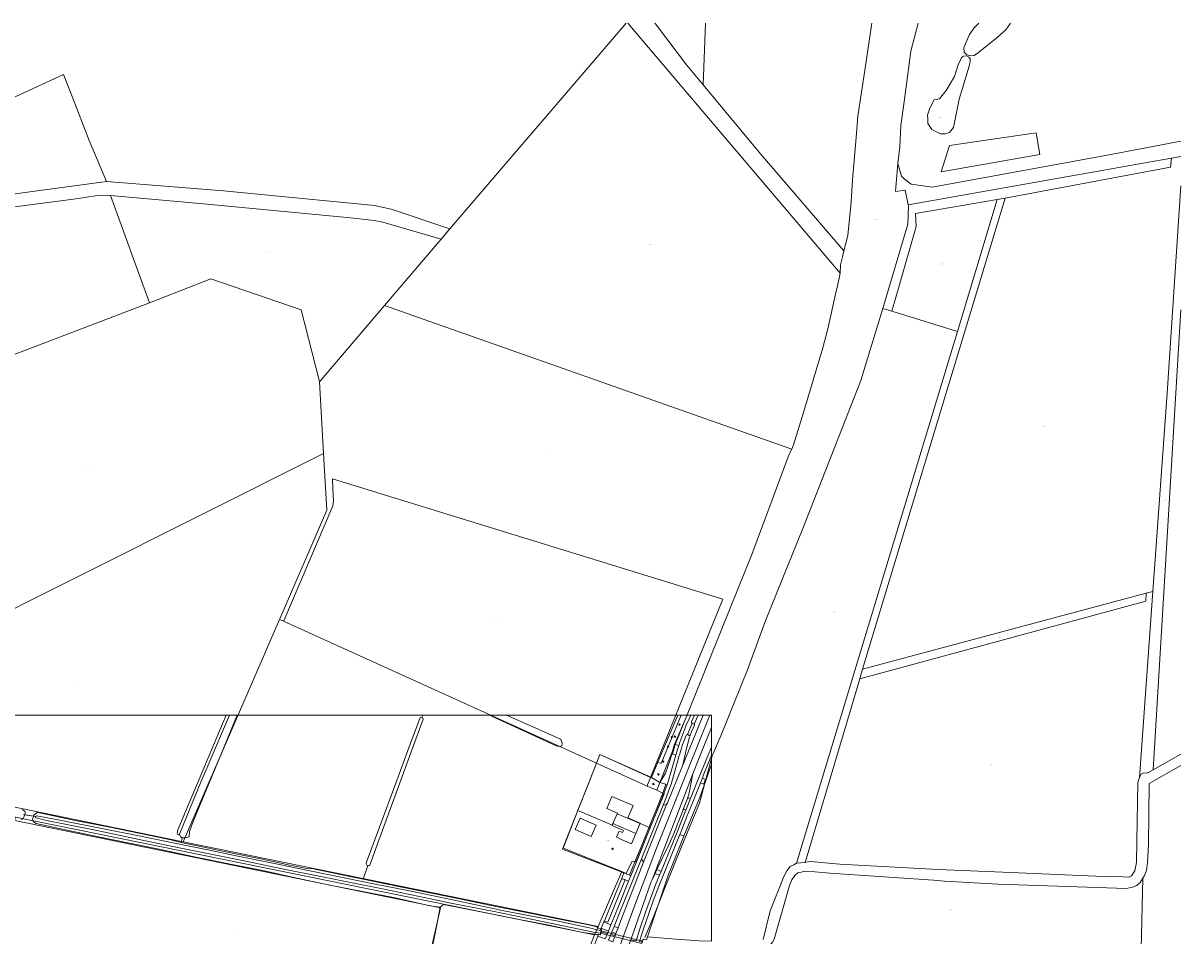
# Model space of a CAD drawing. Header units: metres. Extents: x 207466 to 209466, y 475780 to 477780.
# Tile 189 of 189: x 208766 to 209466, y 477228 to 477780. Entities that reach past the tile are written whole.
import ezdxf
from ezdxf.enums import TextEntityAlignment as Align

# ---------------------------------------------------------------- set-up
doc = ezdxf.new("R2010")
doc.units = ezdxf.units.M
doc.layers.get('0').update_dxf_attribs({"color": 253, "linetype": 'CONTINUOUS'})
for name, color, linetype, lineweight, true_color in [('B-OG-WA-SLOOT_WATER-A', 7, 'CONTINUOUS', 0, 0x478c9a), ('B-RO-GR-BOOM-S', 7, 'CONTINUOUS', 0, 0x6d8a47), ('B-RO-GR-BOUWLAND-GV', 7, 'CONTINUOUS', 0, 0x6d8a47), ('B-RO-GR-GRAS-GV', 7, 'CONTINUOUS', 0, 0x6d8a47), ('B-RO-GR-GROENVOORZIENING-GV', 7, 'CONTINUOUS', 0, 0x6d8a47), ('B-RO-GR-HOUTWAL-GV', 7, 'CONTINUOUS', 0, 0x6d8a47), ('B-RO-GR-RIET-GV', 7, 'CONTINUOUS', 0, 0x6d8a47), ('B-RO-OG-BEBOUWING-GV', 7, 'CONTINUOUS', 0, 0xa50000), ('B-RO-OG-WATER_GREPPEL-GV', 7, 'CONTINUOUS', 0, 0x478c9a), ('B-RO-OG-WATER_SLOOT-GV', 7, 'CONTINUOUS', 0, 0x478c9a)]:
    doc.layers.add(name, color=color, linetype=linetype, lineweight=lineweight, true_color=true_color)
for name, color, linetype, lineweight in [('B-RO-IE-TERREINAFSCHEIDING_KUNSTMATIG_MUUR-GV', 253, 'CONTINUOUS', 0), ('B-RO-KW-KUNSTWERK_DUIKER-G', 253, 'CONTINUOUS', 0), ('B-RO-KW-KUNSTWERK_DUIKER-GV', 253, 'CONTINUOUS', 0), ('B-RO-OG-BEBOUWING-T18', 7, 'CONTINUOUS', 0), ('B-RO-OG-TERREIN_ERF-GV', 253, 'CONTINUOUS', 0), ('B-RO-VH-VERHARDING_ASFALT-GV', 253, 'CONTINUOUS', 0), ('B-RO-VH-VERHARDING_BEDRIJFSVLOERPLAAT-GV', 253, 'CONTINUOUS', 0), ('B-RO-VH-VERHARDING_BETONSTRAATSTEEN-GV', 253, 'CONTINUOUS', 0), ('B-RO-VH-VERHARDING_GRASBETONSTEEN-GV', 253, 'CONTINUOUS', 0), ('B-RO-VH-VERHARDING_TEGEL-GV', 253, 'CONTINUOUS', 0), ('B-WE-KG-GRENS_PERCEEL-GV', 150, 'CONTINUOUS', 18), ('B-WE-KG-GRENS_PERCEEL-S', 150, 'CONTINUOUS', 25)]:
    doc.layers.add(name, color=color, linetype=linetype, lineweight=lineweight)
doc.styles.add('NLCS-ISO', font='NLCS-ISO.ttf')
doc.styles.add('NLCS-ISO-M200-T18', font='NLCS-ISO.ttf', dxfattribs={"height": 1.8})

# ---------------------------------------------------------------- blocks, each defined once
blk = doc.blocks.new('SGR-BOOM_01-SO1')
at = {"linetype": 'Continuous'}
h = blk.add_hatch(color=0, dxfattribs=at)
edge = h.paths.add_edge_path()
edge.add_arc((0, 0), 0.25, 0, 360)
at = {"color": 0, "linetype": 'ByBlock', "lineweight": -2}
for radius in [2, 0.25]:
    blk.add_circle((0, 0), radius, dxfattribs=at)
blk = doc.blocks.new('SKG-PERCEELNUMMER-SO')
at = {"style": 'NLCS-ISO', "oblique": 10, "flags": 1}
blk.add_attdef('GEMEENTECODE', text='', height=1.8, dxfattribs=at).set_placement((0, 2.6), align=Align.MIDDLE_CENTER)
at = {"style": 'NLCS-ISO', "oblique": 10}
blk.add_attdef('SECTIE', text='', height=1.8, dxfattribs=at).set_placement((-0.5, 0), align=Align.MIDDLE_RIGHT)
blk.add_attdef('PERCEELNUMMER', text='', height=1.8, dxfattribs=at).set_placement((0.5, 0), align=Align.MIDDLE_LEFT)

msp = doc.modelspace()

# ---------------------------------------------------------------- linework, layer by layer
at = {"layer": 'B-OG-WA-SLOOT_WATER-A', "flags": 128}
msp.add_lwpolyline([(209115.25, 477229.38), (209115.6, 477230.78), (209109.46, 477232.41), (209088.77, 477236.79), (209066.35, 477241.2), (209055.93, 477243.2), (209039.11, 477246.76), (209018.14, 477251.12), (208998.73, 477255.13), (208979.08, 477259.07), (208930.58, 477268.91), (208917.1, 477271.78), (208894.97, 477276.24), (208877.91, 477279.86), (208859.77, 477283.53), (208837.15, 477288.04), (208812.8, 477292.97), (208789.43, 477297.66), (208774.37, 477300.39), (208773.93, 477300.28), (208773.65, 477299.92), (208773.67, 477299.46), (208773.97, 477299.11), (208780.29, 477297.62), (208807.81, 477292.07), (208817.43, 477290.08), (208843, 477284.76), (208861.45, 477280.91), (208887.62, 477275.62), (208904.73, 477272.1), (208922.89, 477268.43), (208947.29, 477263.41), (208965.05, 477259.92), (208982.46, 477256.38), (209005.84, 477251.57), (209024.72, 477247.66), (209050.09, 477242.64), (209079.33, 477236.74), (209111.06, 477230.01), (209115.25, 477229.38)], dxfattribs=at)
at = {"layer": 'B-RO-GR-BOUWLAND-GV', "flags": 128}
msp.add_lwpolyline([(209182.41, 477224.51), (209182.41, 477331.38), (209175.68, 477312.18), (209165.77, 477288.19), (209156.16, 477263.83), (209143.8, 477227.22), (209160.87, 477225.74), (209174.95, 477224.86), (209182.41, 477224.51)], dxfattribs=at)
at = {"layer": 'B-RO-GR-GRAS-GV', "flags": 128}
for points in [[(208889, 477361.42), (208614.73, 477361.42)], [(208765.6, 477304.24), (208767.45, 477303.08), (208767.45, 477301.9), (208767.09, 477301.23), (208767.05, 477301.15), (208767.04, 477301.11), (208772.14, 477300.2), (208772.31, 477300.17), (208772.34, 477300.33), (208772.83, 477301.04), (208773.51, 477301.53), (208774.61, 477302.33), (208776.07, 477302.23), (208797.53, 477297.67), (208817.61, 477293.72), (208842.96, 477288.41), (208855.45, 477285.98), (208857.68, 477285.24), (208861.76, 477284.27), (208862.36, 477287.15), (208861.26, 477287.69), (208860.64, 477289.23), (208860.27, 477289.01), (208859.83, 477289.1), (208859.52, 477289.28), (208859.34, 477289.62), (208859.7, 477291.95), (208886.75, 477356.1), (208889, 477361.42)], [(209007.8, 477361.42), (208895.66, 477361.42), (208885.66, 477337.36), (208870.3, 477300.43), (208867.99, 477294.28), (208866.76, 477290.84), (208866.51, 477287.73), (208864.34, 477287.17), (208863.11, 477287.13), (208862.36, 477287.15), (208861.76, 477284.27), (208864.54, 477283.6), (208869.5, 477282.73), (208888.7, 477278.64), (208909.99, 477274.41), (208927.41, 477270.59), (208938.7, 477268.31), (208940.74, 477268.48), (208963.74, 477263.69), (208971.78, 477262.07), (208974.69, 477270.29), (208974.09, 477270.52), (208973.8, 477270.89), (208973.68, 477271.33), (208973.87, 477272.45), (208992.18, 477321.83), (208998.83, 477339.93), (209006.18, 477359.92), (209006.5, 477359.92), (209007.24, 477360.07), (209007.8, 477361.42)], [(209048.22, 477361.42), (209007.8, 477361.42), (209007.24, 477360.07), (209007.62, 477359.84), (209008, 477358.99), (208980.49, 477283.51), (208975.75, 477270.5), (208975.45, 477270.26), (208975.24, 477270.19), (208974.69, 477270.29), (208971.78, 477262.07), (208985.25, 477259.36), (209006.99, 477254.92), (209029.12, 477250.31), (209051.96, 477245.62), (209074.59, 477241.11), (209093.63, 477237.34), (209108.23, 477234.35), (209113.07, 477233.27), (209113.9, 477232.59), (209115.43, 477231.84), (209115.7, 477232.53), (209117.3, 477236.22), (209117.83, 477236.92), (209128.01, 477262.17), (209129.49, 477265.84), (209092.39, 477280.32), (209110.62, 477326.62), (209114.88, 477337.43), (209146.17, 477323.59), (209150.1, 477332.86), (209162.21, 477361.42), (209162.21, 477361.42), (209058.49, 477361.42), (209074.07, 477354.44), (209091.16, 477346.74), (209091.32, 477346.54), (209091.52, 477346.19), (209092.19, 477344.32), (209091.89, 477342.85), (209091.41, 477342.5), (209090.12, 477342.27), (209088.44, 477342.81), (209048.22, 477361.42)], [(209011.57, 477211.44), (209015.33, 477229.17), (209018.35, 477245.2), (209012.26, 477245.91), (208991.17, 477250.7), (208971.3, 477254.53), (208951.58, 477258.55), (208931.61, 477262.75), (208912.08, 477267.2), (208890.45, 477271.38), (208870.52, 477275.35), (208848.35, 477280.23), (208828.35, 477284.25), (208807.9, 477288.46), (208787.02, 477292.93), (208774.08, 477295.67), (208772.31, 477296.82), (208771.85, 477298.16), (208772.15, 477299.48), (208772.15, 477299.48), (208772.31, 477300.17), (208772.14, 477300.2), (208767.04, 477301.11), (208766.81, 477299.95), (208766.23, 477298.75), (208765.08, 477298.26)], [(209132.88, 477264.52), (209132.36, 477264.72), (209129.49, 477265.84), (209128.01, 477262.17), (209128.58, 477262.3), (209129.79, 477261.85), (209132.33, 477260.91), (209133.64, 477264.19), (209132.88, 477264.52)]]:
    msp.add_lwpolyline(points, dxfattribs=at)
at = {"layer": 'B-RO-GR-GROENVOORZIENING-GV', "flags": 128}
for points in [[(209169.95, 477361.42), (209167.82, 477361.42), (209164.96, 477354.83), (209159.97, 477343.21), (209157.49, 477334.22), (209154.58, 477326.24), (209151.26, 477320.67), (209154.92, 477319.48), (209155.63, 477319.24), (209155.99, 477320.28), (209158.28, 477327.95), (209160.88, 477337.04), (209158.88, 477337.63), (209160.53, 477343.48), (209162.73, 477342.87), (209163.39, 477344.91), (209164.53, 477348.28), (209165.66, 477351.34), (209167.23, 477355.22), (209168.75, 477358.71), (209169.95, 477361.42)], [(209174.41, 477361.42), (209172.25, 477361.42), (209171.22, 477359.11), (209170.46, 477357.26), (209170.4, 477356.96), (209170.53, 477356.69), (209170.73, 477356.46), (209171.72, 477356.08), (209171.97, 477355.89), (209172.12, 477355.65), (209172.26, 477356.01), (209172.24, 477356.35), (209173.35, 477359.02), (209174.41, 477361.42)], [(209182.41, 477342.03), (209182.41, 477353.88), (209176.15, 477338.45), (209171.15, 477325.78), (209169.02, 477314.29), (209168.81, 477313.3), (209168.21, 477311.69), (209167.93, 477310.92), (209168.12, 477311.13), (209168.38, 477311.25), (209168.71, 477311.22), (209169.69, 477310.81), (209171.02, 477314.02), (209173.64, 477320.56), (209176.01, 477326.35), (209180.27, 477336.78), (209182.41, 477342.03)], [(209155.34, 477307.3), (209155.95, 477308.36), (209164.61, 477329.63), (209165.09, 477331.22), (209167.1, 477340.37), (209168.31, 477345.07), (209169.13, 477347.94), (209169.49, 477348.91), (209169.67, 477349.38), (209169.5, 477349.19), (209169.25, 477349.08), (209168.93, 477349.08), (209167.9, 477349.53), (209167.62, 477349.5), (209167.31, 477349.38), (209167.11, 477349.04), (209165.91, 477346), (209165.01, 477343.49), (209163.95, 477339.98), (209163.17, 477337.31), (209163, 477336.85), (209160.29, 477327.36), (209157.99, 477319.64), (209156.49, 477315.33), (209155.22, 477311.97), (209153.26, 477306.85), (209155.34, 477307.3)], [(209182.41, 477331.38), (209182.41, 477336.63), (209182.17, 477336.04), (209177.71, 477325.13), (209176.94, 477323.23), (209178.9, 477322.41), (209177.73, 477319.56), (209175.76, 477320.34), (209173.39, 477314.29), (209170.63, 477307.35), (209167.55, 477299.97), (209164.3, 477291.63), (209163.3, 477289.17), (209165.77, 477288.19), (209175.68, 477312.18), (209182.41, 477331.38)], [(209149.49, 477267.93), (209151.96, 477266.74), (209162.04, 477291.45), (209163.53, 477295.2), (209166.18, 477301.81), (209166.94, 477303.82), (209165.96, 477304.22), (209165.7, 477304.39), (209165.59, 477304.62), (209165.57, 477304.88), (209165.13, 477303.47), (209163.62, 477299.43), (209159.33, 477288.66), (209156.8, 477283.17), (209149.49, 477267.93)], [(209143.8, 477227.22), (209156.16, 477263.83), (209165.77, 477288.19), (209163.3, 477289.17), (209150.59, 477257.88), (209147.27, 477249.07), (209144.5, 477241.34), (209141.08, 477231.36), (209138.83, 477224.32), (209140.29, 477223.99), (209140.57, 477225.04), (209140.81, 477225.03), (209141.43, 477225.7), (209143.12, 477225.46), (209143.8, 477227.22)], [(209125.96, 477232.54), (209128.31, 477238.68), (209132.49, 477249.57), (209136.06, 477258.83), (209141.32, 477272.3), (209140.18, 477274.46), (209127.51, 477243.18), (209123.55, 477233.43), (209125.96, 477232.54)], [(209133.65, 477225.47), (209136.82, 477224.76), (209139.14, 477232), (209142.57, 477242.02), (209145.34, 477249.78), (209148.68, 477258.63), (209151.08, 477264.51), (209148.48, 477265.56), (209146.53, 477261.59), (209145.87, 477260.03), (209141.14, 477246.8), (209135.21, 477230.04), (209133.65, 477225.47)], [(209121.68, 477234.42), (209125.62, 477244.21), (209132.33, 477260.91), (209129.79, 477261.85), (209130.05, 477261.32), (209119.71, 477236.14), (209117.83, 477236.92), (209117.3, 477236.22), (209121.68, 477234.42)], [(209118.25, 477225.94), (209119.54, 477229.12), (209117.58, 477229.64), (209115.67, 477230.02), (209115.29, 477228.47), (209115.04, 477228.45), (209114.12, 477228.5), (209113.8, 477227.68), (209118.25, 477225.94)], [(209119.54, 477229.12), (209120.15, 477230.65), (209115.7, 477232.53), (209115.43, 477231.84), (209115.39, 477231.72), (209115.79, 477231.59), (209116.04, 477231.47), (209115.67, 477230.02), (209117.58, 477229.64), (209119.54, 477229.12)], [(209122.85, 477224.22), (209123.84, 477226.97), (209124.18, 477227.88), (209121.58, 477228.58), (209120.22, 477225.23), (209122.85, 477224.22)], [(209124.18, 477227.88), (209124.68, 477229.19), (209122.22, 477230.16), (209121.58, 477228.58), (209124.18, 477227.88)]]:
    msp.add_lwpolyline(points, dxfattribs=at)
at = {"layer": 'B-RO-GR-HOUTWAL-GV', "flags": 128}
for points in [[(208895.66, 477361.42), (208890.91, 477361.42), (208872.39, 477317.96), (208860.64, 477289.23), (208861.26, 477287.69), (208862.36, 477287.15), (208863.11, 477287.13), (208864.34, 477287.17), (208866.51, 477287.73), (208866.76, 477290.84), (208867.99, 477294.28), (208870.3, 477300.43), (208885.66, 477337.36), (208895.66, 477361.42)], [(209058.49, 477361.42), (209048.22, 477361.42), (209088.44, 477342.81), (209090.12, 477342.27), (209091.41, 477342.5), (209091.89, 477342.85), (209092.19, 477344.32), (209091.52, 477346.19), (209091.32, 477346.54), (209091.16, 477346.74), (209074.07, 477354.44), (209058.49, 477361.42)], [(209167.82, 477361.42), (209164.19, 477361.42), (209151.98, 477332.17), (209150.1, 477332.86), (209146.17, 477323.59), (209151.26, 477320.67), (209154.58, 477326.24), (209157.49, 477334.22), (209159.97, 477343.21), (209164.96, 477354.83), (209167.82, 477361.42)]]:
    msp.add_lwpolyline(points, dxfattribs=at)
at = {"layer": 'B-RO-GR-RIET-GV', "flags": 128}
msp.add_lwpolyline([(209094.92, 477180.34), (209112.07, 477223.49), (209112.32, 477223.99), (209113.8, 477227.68), (209114.12, 477228.5), (209112.79, 477228.58), (209111.85, 477228.77), (209104.75, 477229.79), (209082.26, 477234.63), (209063.86, 477238.11), (209043.05, 477242.23), (209020.3, 477246.68), (209018.35, 477245.2), (209015.33, 477229.17), (209011.57, 477211.44), (209007.44, 477195.59), (209031.7, 477189.84), (209049.04, 477186.01), (209066.62, 477181.78), (209084.16, 477177.94), (209091.86, 477176.09), (209093.19, 477175.64), (209094.92, 477180.34)], dxfattribs=at)
at = {"layer": 'B-RO-IE-TERREINAFSCHEIDING_KUNSTMATIG_MUUR-GV', "flags": 128}
msp.add_lwpolyline([(209115.79, 477231.59), (209115.6, 477230.78), (209115.25, 477229.38), (209115.04, 477228.45), (209115.29, 477228.47), (209115.67, 477230.02), (209116.04, 477231.47), (209115.79, 477231.59)], dxfattribs=at)
at = {"layer": 'B-RO-KW-KUNSTWERK_DUIKER-G', "flags": 128}
msp.add_lwpolyline([(208773.51, 477299.96), (208766.31, 477301.24)], dxfattribs=at)
at = {"layer": 'B-RO-KW-KUNSTWERK_DUIKER-GV', "flags": 128}
msp.add_lwpolyline([(209115.6, 477230.78), (209115.25, 477229.38), (209140.29, 477223.14), (209140.69, 477224.58), (209115.6, 477230.78)], dxfattribs=at)
at = {"layer": 'B-RO-OG-BEBOUWING-GV', "flags": 128}
for points in [[(209125.55, 477302.06), (209122.82, 477295.7), (209136.68, 477289.74), (209139.36, 477295.98), (209131.91, 477299.18), (209135.08, 477306.57), (209122.19, 477312.1), (209119.07, 477304.84), (209125.55, 477302.06)], [(209112.66, 477294.82), (209103.02, 477298.95), (209100.08, 477292.09), (209109.71, 477287.96), (209112.66, 477294.82)], [(209136.68, 477289.74), (209122.82, 477295.7), (209122.34, 477294.59), (209129.25, 477291.63), (209128.67, 477290.3), (209126.58, 477291.18), (209125.07, 477287.57), (209127.13, 477286.71), (209127.04, 477286.5), (209134.01, 477283.51), (209136.68, 477289.74)]]:
    msp.add_lwpolyline(points, dxfattribs=at)
at = {"layer": 'B-RO-OG-TERREIN_ERF-GV', "flags": 128}
for points in [[(209151.26, 477320.67), (209146.17, 477323.59), (209114.88, 477337.43), (209110.62, 477326.62), (209092.39, 477280.32), (209129.49, 477265.84), (209132.36, 477264.72), (209132.88, 477264.52), (209137.96, 477276.97), (209138.13, 477277.35), (209139.3, 477280.18), (209141.28, 477285.08), (209141.7, 477286.12), (209145.77, 477296.16), (209149.36, 477305.04), (209152.42, 477312.67), (209153.4, 477315.36), (209154.47, 477318.31), (209154.92, 477319.48), (209151.26, 477320.67)], [(209136.68, 477289.74), (209134.01, 477283.51), (209127.04, 477286.5), (209127.13, 477286.71), (209125.07, 477287.57), (209126.58, 477291.18), (209128.67, 477290.3), (209129.25, 477291.63), (209122.34, 477294.59), (209122.82, 477295.7), (209125.55, 477302.06), (209119.07, 477304.84), (209122.19, 477312.1), (209135.08, 477306.57), (209131.91, 477299.18), (209139.36, 477295.98), (209136.68, 477289.74)], [(209103.02, 477298.95), (209112.66, 477294.82), (209109.71, 477287.96), (209100.08, 477292.09), (209103.02, 477298.95)]]:
    msp.add_lwpolyline(points, dxfattribs=at)
at = {"layer": 'B-RO-OG-WATER_GREPPEL-GV', "flags": 128}
for points in [[(208890.91, 477361.42), (208889, 477361.42), (208886.75, 477356.1), (208859.7, 477291.95), (208859.34, 477289.62), (208859.52, 477289.28), (208859.83, 477289.1), (208860.27, 477289.01), (208860.64, 477289.23), (208872.39, 477317.96), (208890.91, 477361.42)], [(208975.45, 477270.26), (208975.75, 477270.5), (208980.49, 477283.51), (209008, 477358.99), (209007.62, 477359.84), (209007.24, 477360.07), (209006.5, 477359.92), (209006.18, 477359.92), (208998.83, 477339.93), (208992.18, 477321.83), (208973.87, 477272.45), (208973.68, 477271.33), (208973.8, 477270.89), (208974.09, 477270.52), (208974.69, 477270.29), (208975.24, 477270.19), (208975.45, 477270.26)], [(209164.19, 477361.42), (209162.21, 477361.42), (209150.1, 477332.86), (209151.98, 477332.17), (209164.19, 477361.42)]]:
    msp.add_lwpolyline(points, dxfattribs=at)
at = {"layer": 'B-RO-OG-WATER_SLOOT-GV', "flags": 128}
for points in [[(208765.08, 477298.26), (208766.23, 477298.75), (208766.81, 477299.95), (208767.04, 477301.11), (208767.05, 477301.15), (208767.09, 477301.23), (208767.45, 477301.9), (208767.45, 477303.08), (208765.6, 477304.24)], [(209111.85, 477228.77), (209112.79, 477228.58), (209114.12, 477228.5), (209115.04, 477228.45), (209115.25, 477229.38), (209111.06, 477230.01), (209079.33, 477236.74), (209050.09, 477242.64), (209024.72, 477247.66), (209005.84, 477251.57), (208982.46, 477256.38), (208965.05, 477259.92), (208947.29, 477263.41), (208922.89, 477268.43), (208904.73, 477272.1), (208887.62, 477275.62), (208861.45, 477280.91), (208843, 477284.76), (208817.43, 477290.08), (208807.81, 477292.07), (208780.29, 477297.62), (208773.97, 477299.11), (208773.67, 477299.46), (208773.65, 477299.92), (208773.93, 477300.28), (208774.37, 477300.39), (208789.43, 477297.66), (208812.8, 477292.97), (208837.15, 477288.04), (208859.77, 477283.53), (208877.91, 477279.86), (208894.97, 477276.24), (208917.1, 477271.78), (208930.58, 477268.91), (208979.08, 477259.07), (208998.73, 477255.13), (209018.14, 477251.12), (209039.11, 477246.76), (209055.93, 477243.2), (209066.35, 477241.2), (209088.77, 477236.79), (209109.46, 477232.41), (209115.6, 477230.78), (209115.79, 477231.59), (209115.39, 477231.72), (209115.43, 477231.84), (209113.9, 477232.59), (209113.07, 477233.27), (209108.23, 477234.35), (209093.63, 477237.34), (209074.59, 477241.11), (209051.96, 477245.62), (209029.12, 477250.31), (209006.99, 477254.92), (208985.25, 477259.36), (208971.78, 477262.07), (208963.74, 477263.69), (208940.74, 477268.48), (208938.7, 477268.31), (208927.41, 477270.59), (208909.99, 477274.41), (208888.7, 477278.64), (208869.5, 477282.73), (208864.54, 477283.6), (208861.76, 477284.27), (208857.68, 477285.24), (208855.45, 477285.98), (208842.96, 477288.41), (208817.61, 477293.72), (208797.53, 477297.67), (208776.07, 477302.23), (208774.61, 477302.33), (208773.51, 477301.53), (208772.83, 477301.04), (208772.34, 477300.33), (208772.31, 477300.17), (208772.15, 477299.48), (208772.15, 477299.48), (208771.85, 477298.16), (208772.31, 477296.82), (208774.08, 477295.67), (208787.02, 477292.93), (208807.9, 477288.46), (208828.35, 477284.25), (208848.35, 477280.23), (208870.52, 477275.35), (208890.45, 477271.38), (208912.08, 477267.2), (208931.61, 477262.75), (208951.58, 477258.55), (208971.3, 477254.53), (208991.17, 477250.7), (209012.26, 477245.91), (209018.35, 477245.2), (209020.3, 477246.68), (209043.05, 477242.23), (209063.86, 477238.11), (209082.26, 477234.63), (209104.75, 477229.79), (209111.85, 477228.77)], [(209117.83, 477236.92), (209119.71, 477236.14), (209130.05, 477261.32), (209129.79, 477261.85), (209128.58, 477262.3), (209128.01, 477262.17), (209117.83, 477236.92)]]:
    msp.add_lwpolyline(points, dxfattribs=at)
at = {"layer": 'B-RO-VH-VERHARDING_ASFALT-GV', "flags": 128}
for points in [[(209172.25, 477361.42), (209169.95, 477361.42), (209168.75, 477358.71), (209167.23, 477355.22), (209165.66, 477351.34), (209164.53, 477348.28), (209163.39, 477344.91), (209162.73, 477342.87), (209161.99, 477340.62), (209161.1, 477337.8), (209160.88, 477337.04), (209158.28, 477327.95), (209155.99, 477320.28), (209155.63, 477319.24), (209154.52, 477316.05), (209153.87, 477314.31), (209153.11, 477312.4), (209138.65, 477276.66), (209133.64, 477264.19), (209132.33, 477260.91), (209125.62, 477244.21), (209121.68, 477234.42), (209120.15, 477230.65), (209119.54, 477229.12), (209118.25, 477225.94)], [(209182.41, 477353.88), (209182.41, 477361.42), (209181.56, 477361.42), (209181.56, 477361.42), (209168.07, 477328.16), (209149.24, 477280.85), (209142.66, 477263.83), (209136.03, 477246.27), (209128.05, 477224.42), (209119.83, 477200.4), (209119.42, 477199.11), (209124.38, 477197.47), (209125.96, 477202.39), (209130.92, 477217.43), (209133.65, 477225.47), (209135.21, 477230.04), (209141.14, 477246.8), (209145.87, 477260.03), (209146.53, 477261.59), (209171.15, 477325.78), (209176.15, 477338.45), (209182.41, 477353.88)], [(209120.22, 477225.23), (209121.58, 477228.58), (209122.22, 477230.16), (209123.55, 477233.43), (209127.51, 477243.18), (209140.18, 477274.46), (209153.26, 477306.85), (209155.22, 477311.97), (209156.49, 477315.33), (209157.99, 477319.64), (209160.29, 477327.36), (209163, 477336.85), (209163.17, 477337.31), (209163.95, 477339.98), (209165.01, 477343.49), (209165.91, 477346), (209167.11, 477349.04), (209167.31, 477349.38), (209167.62, 477349.5), (209167.9, 477349.53), (209170.73, 477356.46), (209170.53, 477356.69), (209170.4, 477356.96), (209170.46, 477357.26), (209171.22, 477359.11), (209172.25, 477361.42)], [(209181.56, 477361.42), (209177.52, 477361.42), (209164.61, 477329.63), (209155.95, 477308.36), (209155.34, 477307.3), (209141.32, 477272.3), (209136.06, 477258.83), (209132.49, 477249.57), (209128.31, 477238.68), (209125.96, 477232.54), (209124.68, 477229.19), (209124.18, 477227.88), (209123.84, 477226.97)], [(209128.05, 477224.42), (209136.03, 477246.27), (209142.66, 477263.83), (209149.24, 477280.85), (209168.07, 477328.16), (209181.56, 477361.42)], [(209177.52, 477361.42), (209174.41, 477361.42), (209173.35, 477359.02), (209172.24, 477356.35), (209172.26, 477356.01), (209172.12, 477355.65), (209172.09, 477355.31), (209169.67, 477349.38), (209169.49, 477348.91), (209169.13, 477347.94), (209168.31, 477345.07), (209167.1, 477340.37), (209165.09, 477331.22), (209164.61, 477329.63), (209177.52, 477361.42)], [(209182.41, 477336.63), (209182.41, 477342.03), (209180.27, 477336.78), (209176.01, 477326.35), (209173.64, 477320.56), (209171.02, 477314.02), (209169.69, 477310.81), (209166.94, 477303.82), (209166.18, 477301.81), (209163.53, 477295.2), (209162.04, 477291.45), (209151.96, 477266.74), (209151.08, 477264.51), (209148.68, 477258.63), (209145.34, 477249.78), (209142.57, 477242.02), (209139.14, 477232), (209136.82, 477224.76)], [(209138.83, 477224.32), (209141.08, 477231.36), (209144.5, 477241.34), (209147.27, 477249.07), (209150.59, 477257.88), (209163.3, 477289.17), (209164.3, 477291.63), (209167.55, 477299.97), (209170.63, 477307.35), (209173.39, 477314.29), (209175.76, 477320.34), (209176.94, 477323.23), (209177.71, 477325.13), (209182.17, 477336.04), (209182.41, 477336.63)], [(209146.53, 477261.59), (209148.48, 477265.56), (209149.49, 477267.93), (209156.8, 477283.17), (209159.33, 477288.66), (209163.62, 477299.43), (209165.13, 477303.47), (209165.57, 477304.88), (209167.93, 477310.92), (209168.21, 477311.69), (209168.81, 477313.3), (209169.02, 477314.29), (209171.15, 477325.78), (209146.53, 477261.59)]]:
    msp.add_lwpolyline(points, dxfattribs=at)
at = {"layer": 'B-RO-VH-VERHARDING_BEDRIJFSVLOERPLAAT-GV', "flags": 128}
for points in [[(209167.9, 477349.53), (209168.93, 477349.08), (209169.25, 477349.08), (209169.5, 477349.19), (209169.67, 477349.38), (209172.09, 477355.31), (209172.12, 477355.65), (209171.97, 477355.89), (209171.72, 477356.08), (209170.73, 477356.46), (209167.9, 477349.53)], [(209167.93, 477310.92), (209165.57, 477304.88), (209165.59, 477304.62), (209165.7, 477304.39), (209165.96, 477304.22), (209166.94, 477303.82), (209169.69, 477310.81), (209168.71, 477311.22), (209168.38, 477311.25), (209168.12, 477311.13), (209167.93, 477310.92)]]:
    msp.add_lwpolyline(points, dxfattribs=at)
at = {"layer": 'B-RO-VH-VERHARDING_BETONSTRAATSTEEN-GV', "flags": 128}
for points in [[(209155.63, 477319.24), (209154.92, 477319.48), (209154.47, 477318.31), (209153.4, 477315.36), (209152.42, 477312.67), (209153.11, 477312.4), (209153.87, 477314.31), (209154.52, 477316.05), (209155.63, 477319.24)], [(209153.11, 477312.4), (209152.42, 477312.67), (209149.36, 477305.04), (209145.77, 477296.16), (209141.7, 477286.12), (209141.28, 477285.08), (209139.3, 477280.18), (209138.13, 477277.35), (209137.96, 477276.97), (209138.65, 477276.66), (209153.11, 477312.4)], [(209141.32, 477272.3), (209155.34, 477307.3), (209153.26, 477306.85), (209140.18, 477274.46), (209141.32, 477272.3)], [(209133.64, 477264.19), (209138.65, 477276.66), (209137.96, 477276.97), (209132.88, 477264.52), (209133.64, 477264.19)]]:
    msp.add_lwpolyline(points, dxfattribs=at)
at = {"layer": 'B-RO-VH-VERHARDING_GRASBETONSTEEN-GV', "flags": 128}
for points in [[(209120.15, 477230.65), (209121.68, 477234.42), (209117.3, 477236.22), (209115.7, 477232.53), (209120.15, 477230.65)], [(209124.68, 477229.19), (209125.96, 477232.54), (209123.55, 477233.43), (209122.22, 477230.16), (209124.68, 477229.19)]]:
    msp.add_lwpolyline(points, dxfattribs=at)
at = {"layer": 'B-RO-VH-VERHARDING_TEGEL-GV', "flags": 128}
for points in [[(209162.73, 477342.87), (209160.53, 477343.48), (209158.88, 477337.63), (209160.88, 477337.04), (209161.1, 477337.8), (209161.99, 477340.62), (209162.73, 477342.87)], [(209175.76, 477320.34), (209177.73, 477319.56), (209178.9, 477322.41), (209176.94, 477323.23), (209175.76, 477320.34)], [(209148.48, 477265.56), (209151.08, 477264.51), (209151.96, 477266.74), (209149.49, 477267.93), (209148.48, 477265.56)]]:
    msp.add_lwpolyline(points, dxfattribs=at)
at = {"layer": 'B-WE-KG-GRENS_PERCEEL-GV'}
for points in [[(208515.82, 477780.08), (208562.74, 477734.87), (208596.61, 477702.24), (208607.64, 477691.66), (208613.18, 477686.41), (208619.99, 477680.78), (208626.26, 477676.66), (208632.86, 477672.64), (208639.52, 477669.69), (208646.84, 477667.23), (208655.12, 477665.36), (208663.56, 477664.45), (208669.91, 477664.65), (208680.49, 477665.93), (208816.58, 477684.19), (208806.07, 477709.1), (208795.8, 477735.76), (208790.45, 477749.08), (208697.36, 477706.03), (208659.71, 477780.08)], [(208659.71, 477780.08), (208697.36, 477706.03), (208790.45, 477749.08), (208795.8, 477735.76), (208806.07, 477709.1), (208816.58, 477684.19), (208887.33, 477678.64), (208978.58, 477669.81), (208988.82, 477667.44), (209024.22, 477655.67), (209130.85, 477780.08)], [(209130.85, 477780.08), (209024.22, 477655.67), (209018.92, 477649.46), (208984.76, 477609.29), (209231.15, 477522.19), (209232.01, 477524.96), (209238.05, 477544.43), (209249.87, 477583.57), (209252.76, 477595.12), (209257.92, 477617.96), (209258.61, 477621)], [(209279.43, 477780.08), (209275.43, 477752.79), (209271.05, 477723.7), (209269.89, 477710.9), (209267.85, 477685.2), (209266.87, 477672.02), (209264.9, 477651.52), (209262.54, 477642.25), (209261.63, 477638.69), (209260.49, 477633.84), (209260.38, 477628.8), (209258.61, 477621), (209257.92, 477617.96), (209252.76, 477595.12), (209249.87, 477583.57), (209238.05, 477544.43), (209232.01, 477524.96), (209231.15, 477522.19), (209229.5, 477519.3), (209206.92, 477458.61), (209202.99, 477449.03), (209178.23, 477387.53), (209149.61, 477316.57), (209149.31, 477315.84), (209153.82, 477313.79), (209145.4, 477293.38), (209145.3, 477293.13), (209136.83, 477272.58), (209134.49, 477272.96), (209130.84, 477265.6), (209128.16, 477266.67), (209113.92, 477233.38), (209113.48, 477232.39), (209112.74, 477230.66), (209111.75, 477228.31), (209106.51, 477214.84)], [(209131.92, 477780.08), (209132.41, 477779.5), (209134.1, 477777.52), (209260.38, 477628.8), (209260.49, 477633.84), (209261.63, 477638.69), (209262.54, 477642.25), (209212.02, 477701.06), (209177.46, 477742.66), (209167.34, 477754.86), (209148.51, 477779.6), (209148.1, 477780.08)], [(209258.61, 477621), (209260.38, 477628.8), (209134.1, 477777.52), (209132.41, 477779.5), (209131.92, 477780.08)], [(209142.25, 477226.74), (209147.37, 477239.33), (209153.64, 477255.32), (209164.49, 477282.2), (209171.32, 477298.76), (209175.27, 477308.14), (209182.97, 477336.74), (209188.04, 477348.83), (209204.34, 477388.73), (209214.71, 477417.36), (209222.19, 477436.04), (209237.81, 477474.24), (209272.84, 477563.87), (209278.44, 477582.38), (209286.04, 477607.38), (209301.21, 477658.34), (209301.67, 477669.39), (209301.36, 477670.04), (209299.52, 477678.95), (209293.78, 477678.2), (209295.14, 477695.15), (209296.29, 477705.27), (209297.04, 477718.06), (209299.03, 477732.5), (209302.99, 477763.09), (209307.38, 477780.08)], [(209148.1, 477780.08), (209148.51, 477779.6), (209167.34, 477754.86), (209177.46, 477742.66), (209178.83, 477780.08)], [(209178.83, 477780.08), (209177.46, 477742.66), (209212.02, 477701.06), (209262.54, 477642.25), (209264.9, 477651.52), (209266.87, 477672.02), (209267.85, 477685.2), (209269.89, 477710.9), (209271.05, 477723.7), (209275.43, 477752.79), (209279.43, 477780.08)], [(209307.38, 477780.08), (209302.99, 477763.09), (209299.03, 477732.5), (209297.04, 477718.06), (209296.29, 477705.27)], [(209344.16, 477780.08), (209341.4, 477777.21), (209338.54, 477773.22), (209336.21, 477768.22), (209335.02, 477765.08), (209335.38, 477762.54), (209336.97, 477760.88), (209339.14, 477760.21), (209341.43, 477760.48), (209344.04, 477762.39), (209355.29, 477771.34), (209360.4, 477776.07), (209363.28, 477780.08)], [(209335.38, 477762.54), (209335.02, 477765.08), (209336.21, 477768.22), (209338.54, 477773.22), (209341.4, 477777.21), (209344.16, 477780.08)], [(209363.28, 477780.08), (209360.4, 477776.07), (209355.29, 477771.34), (209344.04, 477762.39), (209341.43, 477760.48), (209339.14, 477760.21), (209336.97, 477760.88), (209335.38, 477762.54)], [(209466.35, 477708.64), (209420.79, 477700.03), (209316.02, 477680.78), (209303.14, 477682.69), (209299.14, 477685.6), (209297.35, 477687.5), (209295.14, 477695.15), (209293.78, 477678.2), (209299.52, 477678.95), (209301.36, 477670.04), (209460.78, 477698.38), (209466.35, 477699.41)], [(209296.29, 477705.27), (209295.14, 477695.15), (209297.35, 477687.5), (209299.14, 477685.6), (209303.14, 477682.69), (209316.02, 477680.78), (209420.79, 477700.03), (209466.35, 477708.64)], [(209466.35, 477699.41), (209460.78, 477698.38), (209460.16, 477692.92), (209360.11, 477674.27), (209273.83, 477389.12), (209445.4, 477435.05)], [(208683.86, 477658.94), (208799.66, 477673.94), (208809.65, 477675.52), (208818.93, 477675.75), (208877.49, 477670.48), (208964.18, 477662.18), (208978.52, 477660.62), (208983.74, 477659.75), (209018.92, 477649.46), (209024.22, 477655.67), (208988.82, 477667.44), (208978.58, 477669.81), (208887.33, 477678.64), (208816.58, 477684.19), (208680.49, 477665.93)], [(208746.78, 477574.32), (208842.47, 477610.93), (208818.93, 477675.75), (208809.65, 477675.52), (208799.66, 477673.94), (208683.86, 477658.94)], [(209466.35, 477681.7), (209458.14, 477556.09), (209449.47, 477436.1), (209441.34, 477323.54)], [(209445.4, 477435.05), (209449.47, 477436.1), (209458.14, 477556.09), (209466.35, 477681.7)], [(209213.78, 477225.58), (209217.99, 477242.85), (209224.1, 477257.95), (209226.01, 477263.3), (209228.06, 477267.04), (209230.12, 477269.84), (209232.28, 477270.84), (209233.83, 477271.75), (209331.35, 477593.57), (209291.57, 477605.7), (209286.04, 477607.38), (209278.44, 477582.38), (209272.84, 477563.87), (209237.81, 477474.24), (209222.19, 477436.04), (209214.71, 477417.36), (209204.34, 477388.73), (209188.04, 477348.83), (209182.97, 477336.74), (209175.27, 477308.14), (209171.32, 477298.76), (209164.49, 477282.2), (209153.64, 477255.32), (209147.37, 477239.33), (209142.25, 477226.74)], [(209441.34, 477323.54), (209441.38, 477323.65), (209442.44, 477325.62), (209443.48, 477326.15), (209445.76, 477326.39), (209446.44, 477326.46), (209449.58, 477328.28), (209466.35, 477606.57)], [(209466.35, 477606.57), (209449.58, 477328.28), (209466.35, 477337.69)], [(209466.35, 477337.69), (209449.58, 477328.28), (209446.44, 477326.46), (209445.76, 477326.39), (209443.48, 477326.15), (209442.44, 477325.62), (209441.38, 477323.65), (209441.34, 477323.54), (209440.34, 477320.55), (209439.73, 477285.15), (209439.61, 477272.26), (209438.54, 477267.15), (209436.5, 477264.04), (209434.92, 477263.29), (209431.44, 477263.52), (209414.88, 477263.88), (209363.46, 477266.08), (209319.62, 477268.03), (209260.13, 477271.16), (209242.27, 477272.76), (209239.45, 477272.29), (209239.19, 477272.27), (209233.83, 477271.75), (209232.28, 477270.84), (209230.12, 477269.84), (209228.06, 477267.04), (209226.01, 477263.3), (209224.1, 477257.95), (209217.99, 477242.85), (209213.78, 477225.58)], [(209220.28, 477225.71), (209229.66, 477258.34), (209231.09, 477261.59), (209232.95, 477264.36), (209234.64, 477265.97), (209239.43, 477266.88), (209245.03, 477266.59), (209254.13, 477265.67), (209316.75, 477261.55), (209323.31, 477260.96), (209355.89, 477259.09), (209433.53, 477256.47), (209437.08, 477257.22), (209439.77, 477258.34), (209441.79, 477260.05), (209443.4, 477262.71), (209444.35, 477264.23), (209445.51, 477267.34), (209446.23, 477272.26), (209446.77, 477283.28), (209447.09, 477319.95), (209466.35, 477330.83)], [(209466.35, 477330.83), (209447.09, 477319.95), (209446.77, 477283.28), (209446.23, 477272.26), (209445.51, 477267.34), (209444.35, 477264.23), (209443.4, 477262.71), (209442.39, 477219.88)]]:
    msp.add_lwpolyline(points, dxfattribs=at)
for points in [[(209328.91, 477716.98), (209332.22, 477734.08), (209338.4, 477753.99), (209338.88, 477756.82), (209338.84, 477758.64), (209338.1, 477759.56), (209336.65, 477760.23), (209334.99, 477760.16), (209333.76, 477759.22), (209332.98, 477757.88), (209331.6, 477754.84), (209329.45, 477747.79), (209324.41, 477739.42), (209320.35, 477734.36), (209318.43, 477733.95), (209317.09, 477733.76), (209314.53, 477728.68), (209313.06, 477724.49), (209313.28, 477722.24), (209313.39, 477719.44), (209315.74, 477715.74), (209320.98, 477713.15), (209323.77, 477713.06), (209326.42, 477713.97)], [(209313.28, 477722.24), (209313.06, 477724.49), (209314.53, 477728.68), (209317.09, 477733.76), (209318.43, 477733.95), (209320.35, 477734.36), (209324.41, 477739.42), (209329.45, 477747.79), (209331.6, 477754.84), (209332.98, 477757.88), (209333.76, 477759.22), (209334.99, 477760.16), (209336.65, 477760.23), (209338.1, 477759.56), (209338.84, 477758.64), (209338.88, 477756.82), (209338.4, 477753.99), (209332.22, 477734.08), (209328.91, 477716.98), (209326.42, 477713.97), (209323.77, 477713.06), (209320.98, 477713.15), (209315.74, 477715.74), (209313.39, 477719.44)], [(209381.07, 477700.65), (209378.94, 477713.7), (209326.46, 477706.12), (209321.3, 477690.08)], [(209321.3, 477690.08), (209326.46, 477706.12), (209378.94, 477713.7), (209381.07, 477700.65)], [(209360.11, 477674.27), (209460.16, 477692.92), (209460.78, 477698.38), (209301.36, 477670.04), (209301.67, 477669.39), (209301.21, 477658.34), (209286.04, 477607.38), (209291.57, 477605.7), (209295.89, 477621.19), (209306.28, 477657.07), (209305.8, 477664.86), (209355.26, 477673.43)], [(209018.92, 477649.46), (208983.74, 477659.75), (208978.52, 477660.62), (208964.18, 477662.18), (208877.49, 477670.48), (208818.93, 477675.75), (208842.47, 477610.93), (208879.66, 477625.33), (208934.26, 477606.52), (208945.38, 477563.22), (208945.39, 477563.02), (208984.76, 477609.29)], [(209360.11, 477674.27), (209355.26, 477673.43), (209331.35, 477593.57), (209233.83, 477271.75), (209239.19, 477272.27), (209272.1, 477383.39), (209273.83, 477389.12)], [(209331.35, 477593.57), (209355.26, 477673.43), (209305.8, 477664.86), (209306.28, 477657.07), (209295.89, 477621.19), (209291.57, 477605.7)], [(208643.47, 477407.38), (208639.45, 477400.8), (208674.35, 477391.51), (208720.23, 477405.49), (208727.7, 477409.25), (208947.86, 477519.67), (208945.39, 477563.02), (208945.38, 477563.22), (208934.26, 477606.52), (208879.66, 477625.33), (208842.47, 477610.93), (208746.78, 477574.32)], [(208923.83, 477418.48), (208953.47, 477488.03), (208953.81, 477490.78), (208953.41, 477497.99), (208953.18, 477504.28), (209189.4, 477431.43), (209145.62, 477323.51), (209143.83, 477319.1), (209143.57, 477318.44), (209149.31, 477315.84), (209149.61, 477316.57), (209178.23, 477387.53), (209202.99, 477449.03), (209206.92, 477458.61), (209229.5, 477519.3), (209231.15, 477522.19), (208984.76, 477609.29), (208945.39, 477563.02), (208947.86, 477519.67), (208949.76, 477485.44), (208921.38, 477419.57), (208921.23, 477419.22), (208923.67, 477418.11)], [(208921.23, 477419.22), (208921.38, 477419.57), (208949.76, 477485.44), (208947.86, 477519.67), (208727.7, 477409.25), (208720.23, 477405.49), (208674.35, 477391.51), (208639.45, 477400.8), (208601.65, 477338.59), (208862.92, 477284.67), (208921.22, 477419.2)], [(208923.67, 477418.11), (209112.97, 477332.31), (209115.02, 477337.53), (209130.13, 477330.61), (209142.88, 477324.77), (209145.62, 477323.51), (209189.4, 477431.43), (208953.18, 477504.28), (208953.41, 477497.99), (208953.81, 477490.78), (208953.47, 477488.03), (208923.83, 477418.48)], [(209445.4, 477435.05), (209445.09, 477430.39), (209272.1, 477383.39), (209239.19, 477272.27), (209239.45, 477272.29), (209242.27, 477272.76), (209260.13, 477271.16), (209319.62, 477268.03), (209363.46, 477266.08), (209414.88, 477263.88), (209431.44, 477263.52), (209434.92, 477263.29), (209436.5, 477264.04), (209438.54, 477267.15), (209439.61, 477272.26), (209439.73, 477285.15), (209440.34, 477320.55), (209441.34, 477323.54), (209449.47, 477436.1)], [(209272.1, 477383.39), (209445.09, 477430.39), (209445.4, 477435.05), (209273.83, 477389.12)], [(208862.92, 477284.67), (209113.92, 477233.38), (209128.16, 477266.67), (209092.71, 477280.82), (209101.66, 477303.57), (209101.68, 477303.62), (209107.5, 477318.41), (209112.97, 477332.31), (208923.67, 477418.11), (208921.23, 477419.22), (208921.22, 477419.2)], [(208601.65, 477338.59), (208597.96, 477332.5), (208761.49, 477299.57), (209111.75, 477228.31), (209112.74, 477230.66), (209113.48, 477232.39), (209113.92, 477233.38), (208862.92, 477284.67)], [(209107.5, 477318.41), (209101.68, 477303.62), (209102.64, 477303.2), (209122.33, 477294.74), (209125.36, 477301.66), (209139.31, 477295.69), (209145.3, 477293.13), (209145.4, 477293.38), (209153.82, 477313.79), (209149.31, 477315.84), (209143.57, 477318.44), (209127.95, 477325.52), (209112.97, 477332.31)], [(209112.97, 477332.31), (209127.95, 477325.52), (209143.57, 477318.44), (209143.83, 477319.1), (209145.62, 477323.51), (209142.88, 477324.77), (209130.13, 477330.61), (209115.02, 477337.53)], [(209091.76, 477175.85), (209007.44, 477195.73), (209018.52, 477244.82), (208925.27, 477263.82), (208761.02, 477297.58), (208760.94, 477297.6), (208739.5, 477219.99), (208749.76, 477217.58), (208927.05, 477175.51), (208991.13, 477159.9), (209016.98, 477154.02), (209074.77, 477140.24), (209079.89, 477140.22), (209081.03, 477140.71), (209084.45, 477152.96)], [(209111.75, 477228.31), (208761.49, 477299.57), (208760.94, 477297.6), (208761.02, 477297.58), (208925.27, 477263.82), (209018.52, 477244.82), (209007.44, 477195.73), (209091.76, 477175.85), (209092.36, 477177.7), (209106.51, 477214.84)], [(209128.16, 477266.67), (209130.84, 477265.6), (209134.49, 477272.96), (209136.83, 477272.58), (209145.3, 477293.13), (209139.31, 477295.69), (209125.36, 477301.66), (209122.33, 477294.74), (209102.64, 477303.2), (209101.68, 477303.62), (209101.66, 477303.57), (209092.71, 477280.82)], [(209442.39, 477219.88), (209443.4, 477262.71), (209441.79, 477260.05), (209439.77, 477258.34), (209437.08, 477257.22), (209433.53, 477256.47), (209355.89, 477259.09), (209323.31, 477260.96), (209316.75, 477261.55), (209254.13, 477265.67), (209245.03, 477266.59), (209239.43, 477266.88), (209234.64, 477265.97), (209232.95, 477264.36), (209231.09, 477261.59), (209229.66, 477258.34), (209220.28, 477225.71), (209219.28, 477223.89), (209215.58, 477219.12), (209293.38, 477219.69), (209347.3, 477219.78), (209400.32, 477219.28), (209433.35, 477219.63)]]:
    msp.add_lwpolyline(points, close=True, dxfattribs=at)

# ---------------------------------------------------------------- block references
at = {"layer": 'B-RO-GR-BOOM-S', "xscale": 0.2, "yscale": 0.2, "zscale": 0.2}
for p in [(209163.11, 477355.6), (209158.47, 477348.11), (209160.33, 477348.33), (209156.23, 477342.32), (209153.23, 477333.25), (209150.39, 477325.5), (209147.33, 477319.65), (209122.69, 477280.47)]:
    msp.add_blockref('SGR-BOOM_01-SO1', p, dxfattribs=at)
at = {"layer": 'B-WE-KG-GRENS_PERCEEL-S', "xscale": 0.2, "yscale": 0.2, "zscale": 0.2}
for p, values in [((209320.91, 477722.89), {'PERCEELNUMMER': '195', 'SECTIE': 'D'}), ((209353.73, 477706.53), {'PERCEELNUMMER': '197', 'SECTIE': 'D'}), ((209367.83, 477678.41), {'PERCEELNUMMER': '1359', 'SECTIE': 'D'}), ((209282.01, 477661.47), {'PERCEELNUMMER': '3917', 'SECTIE': 'D'}), ((208914.79, 477642.08), {'PERCEELNUMMER': '2051', 'SECTIE': 'B'}), ((209145.29, 477646.11), {'PERCEELNUMMER': '1588', 'SECTIE': 'B'}), ((209321.46, 477634.41), {'PERCEELNUMMER': '828', 'SECTIE': 'D'}), ((209382.99, 477536.35), {'PERCEELNUMMER': '1426', 'SECTIE': 'D'}), ((209082.9, 477520.08), {'PERCEELNUMMER': '1788', 'SECTIE': 'B'}), ((208804.49, 477510.57), {'PERCEELNUMMER': '1475', 'SECTIE': 'B'}), ((209456.79, 477491.45), {'PERCEELNUMMER': '3156', 'SECTIE': 'D'}), ((209293.87, 477460.16), {'PERCEELNUMMER': '3151', 'SECTIE': 'D'}), ((209255.95, 477423.43), {'PERCEELNUMMER': '3150', 'SECTIE': 'D'}), ((209052.37, 477416.79), {'PERCEELNUMMER': '2150', 'SECTIE': 'B'}), ((209356.46, 477408.47), {'PERCEELNUMMER': '831', 'SECTIE': 'D'}), ((208795.64, 477382.04), {'PERCEELNUMMER': '1969', 'SECTIE': 'B'}), ((209128.84, 477328.47), {'PERCEELNUMMER': '2151', 'SECTIE': 'B'}), ((209350.87, 477331.15), {'PERCEELNUMMER': '3152', 'SECTIE': 'D'}), ((208989.66, 477314.51), {'PERCEELNUMMER': '2011', 'SECTIE': 'B'}), ((209126.69, 477311.18), {'PERCEELNUMMER': '2291', 'SECTIE': 'B'}), ((208775.3, 477299.53), {'PERCEELNUMMER': '1971', 'SECTIE': 'B'}), ((209119.49, 477285.57), {'PERCEELNUMMER': '2292', 'SECTIE': 'B'}), ((209326.53, 477243.45), {'PERCEELNUMMER': '3154', 'SECTIE': 'D'}), ((208894.65, 477228.62), {'PERCEELNUMMER': '2227', 'SECTIE': 'B'})]:
    msp.add_blockref('SKG-PERCEELNUMMER-SO', p, dxfattribs=at).add_auto_attribs(values)

# ---------------------------------------------------------------- texts
at = {"layer": 'B-RO-OG-BEBOUWING-T18', "char_height": 0.36, "attachment_point": 5, "rotation": 66.8, "line_spacing_factor": 0.8, "style": 'NLCS-ISO-M200-T18'}
for s, insert in [('{\\fArial|b0|i0|c0|p34;\\C256;33}', (209134.35, 477294.59)), ('{\\fArial|b0|i0|c0|p34;\\C256;31}', (209131.83, 477288.71))]:
    msp.add_mtext(s, dxfattribs=dict(at, insert=insert))

doc.saveas('drawing.dxf')
